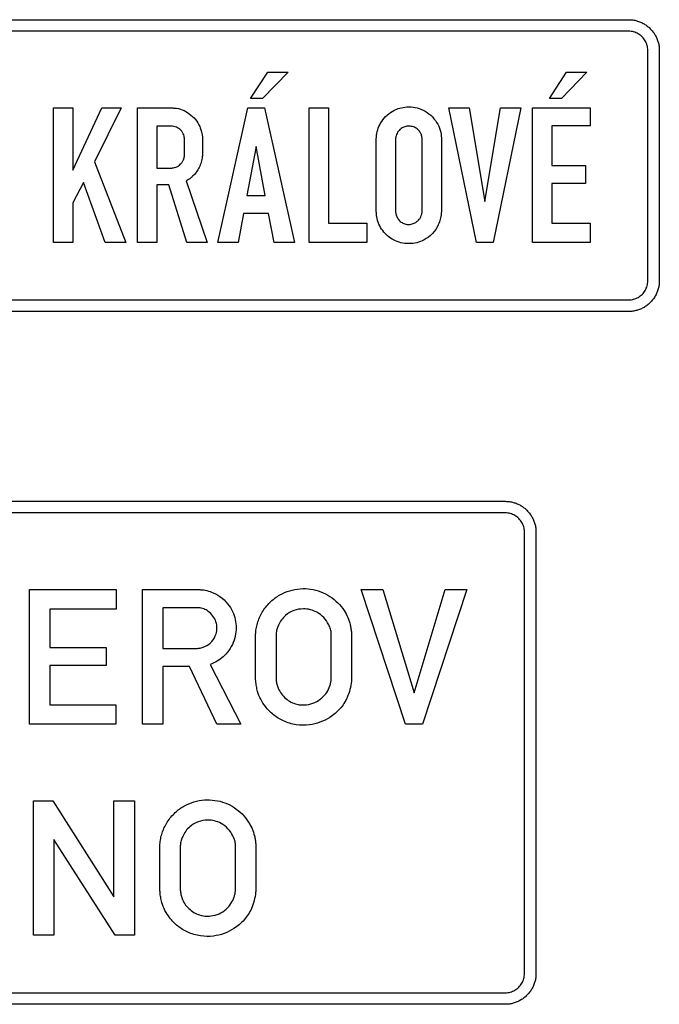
# Model space of a CAD drawing. Header units: millimetres. Extents: x 4952 to 12255, y -152 to 5683.
# Tile 3 of 6: x 6491 to 7990, y 2105 to 4414. Entities that reach past the tile are written whole.
import ezdxf

# ---------------------------------------------------------------- set-up
doc = ezdxf.new("R2010")
doc.units = ezdxf.units.MM
doc.header["$LTSCALE"] = 5
doc.layers.add('Značka', color=7, linetype='Continuous')

msp = doc.modelspace()

# ---------------------------------------------------------------- linework, layer by layer
at = {"layer": 'Značka', "color": 5}
for points in [[(5323.75, 4413.5), (7917.75, 4413.5), (7918.03, 4413.5), (7918.32, 4413.5, -0.0322417), (7927.61, 4412.85, -0.0353787), (7936.75, 4410.95, -0.0362319), (7945.58, 4407.96, -0.0344572), (7953.91, 4403.76, -0.0337731), (7961.67, 4398.58, -0.0341245), (7968.66, 4392.41, -0.0341813), (7974.84, 4385.42, -0.0342232), (7980.01, 4377.66, -0.0340444), (7984.18, 4369.33, -0.0333733), (7987.2, 4360.5, -0.0341423), (7989.13, 4351.36, -0.0367324), (7989.75, 4342.07), (7989.75, 4341.78), (7989.75, 4341.5), (7989.75, 3801.5), (7989.75, 3801.22), (7989.75, 3800.93, -0.0321632), (7989.1, 3791.64, -0.03543), (7987.2, 3782.5, -0.0362815), (7984.21, 3773.67, -0.0344572), (7980.01, 3765.34, -0.0337082), (7974.84, 3757.58, -0.034065), (7968.66, 3750.59, -0.0342327), (7961.67, 3744.41, -0.0342384), (7953.91, 3739.24, -0.0340319), (7945.58, 3735.07, -0.0333733), (7936.75, 3732.05, -0.0341332), (7927.61, 3730.12, -0.0367332), (7918.32, 3729.5), (7918.03, 3729.5), (7917.75, 3729.5), (5323.75, 3729.5)], [(5323.75, 4413.5), (7917.75, 4413.5), (7918.03, 4413.5), (7918.32, 4413.5, -0.0322417), (7927.61, 4412.85, -0.0353787), (7936.75, 4410.95, -0.0362319), (7945.58, 4407.96, -0.0344572), (7953.91, 4403.76, -0.0337731), (7961.67, 4398.58, -0.0341245), (7968.66, 4392.41, -0.0341813), (7974.84, 4385.42, -0.0342232), (7980.01, 4377.66, -0.0340444), (7984.18, 4369.33, -0.0333733), (7987.2, 4360.5, -0.0341423), (7989.13, 4351.36, -0.0367324), (7989.75, 4342.07), (7989.75, 4341.78), (7989.75, 4341.5), (7989.75, 3801.5), (7989.75, 3801.22), (7989.75, 3800.93, -0.0321632), (7989.1, 3791.64, -0.03543), (7987.2, 3782.5, -0.0362815), (7984.21, 3773.67, -0.0344572), (7980.01, 3765.34, -0.0337082), (7974.84, 3757.58, -0.034065), (7968.66, 3750.59, -0.0342327), (7961.67, 3744.41, -0.0342384), (7953.91, 3739.24, -0.0340319), (7945.58, 3735.07, -0.0333733), (7936.75, 3732.05, -0.0341332), (7927.61, 3730.12, -0.0367332), (7918.32, 3729.5), (7918.03, 3729.5), (7917.75, 3729.5), (5323.75, 3729.5)], [(5323.75, 3756.5), (7917.75, 3756.5), (7917.93, 3756.5), (7918.1, 3756.5, 0.0321692), (7923.91, 3756.91, 0.0354743), (7929.62, 3758.09, 0.0362905), (7935.15, 3759.96, 0.0344188), (7940.35, 3762.59, 0.0336869), (7945.2, 3765.82, 0.0340516), (7949.57, 3769.68, 0.0342394), (7953.43, 3774.05, 0.0342168), (7956.66, 3778.9, 0.0340387), (7959.27, 3784.11, 0.033405), (7961.16, 3789.63, 0.0341285), (7962.36, 3795.34, 0.0367053), (7962.75, 3801.15), (7962.75, 3801.32), (7962.75, 3801.5), (7962.75, 4341.5), (7962.75, 4341.68), (7962.75, 4341.85, 0.0321633), (7962.34, 4347.66, 0.0354643), (7961.16, 4353.37, 0.0362785), (7959.29, 4358.9, 0.0344188), (7956.66, 4364.1, 0.0337113), (7953.43, 4368.95, 0.0340782), (7949.57, 4373.32, 0.0342071), (7945.2, 4377.18, 0.0342524), (7940.35, 4380.41, 0.0340755), (7935.14, 4383.02, 0.0333257), (7929.62, 4384.91, 0.0340473), (7923.91, 4386.11, 0.036747), (7918.1, 4386.5), (7917.93, 4386.5), (7917.75, 4386.5), (5323.75, 4386.5)], [(6767.16, 3891.53), (6767.16, 4206.5), (6849.78, 4206.5), (6851.92, 4206.49), (6854.05, 4206.43, -0.0837934), (6872.13, 4202.42, -0.0686303), (6888.5, 4193.05, -0.0685398), (6902.95, 4179.54, -0.0720614), (6912.98, 4162.79, -0.0375857), (6916.67, 4152.64, -0.0303095), (6918.95, 4142.09), (6919.19, 4140.6), (6919.41, 4139.1), (6919.41, 4095.99), (6919.19, 4094.13), (6918.95, 4092.28, -0.0347187), (6916.36, 4079.47, -0.0482183), (6911.7, 4067.28, -0.0497613), (6905.34, 4056.55, -0.0450425), (6897.07, 4047.2, -0.0272883), (6891.15, 4042, -0.0271246), (6884.73, 4037.48), (6883.13, 4036.49), (6881.51, 4035.51), (6930.54, 3891.53), (6882.5, 3891.53), (6840.3, 4026.23), (6812.31, 4026.23), (6812.31, 3891.53), (6767.16, 3891.53)], [(7326.71, 4135.92), (7326.81, 4137.22), (7326.91, 4138.51, -0.0517342), (7330.06, 4155.12, -0.0600917), (7336.82, 4170.67, -0.0716109), (7348.51, 4186.43, -0.0679824), (7364.09, 4198.4, -0.0544782), (7378.29, 4205.11, -0.0541756), (7393.58, 4208.6, -0.065517), (7412.82, 4208.69, -0.0681877), (7431.39, 4203.74, -0.0767508), (7450.1, 4192.9, -0.0704768), (7465.05, 4176.94, -0.0681438), (7474.97, 4159.18, -0.0847087), (7479.06, 4139.66), (7479.14, 4138.35), (7479.19, 4137.04), (7479.19, 3962.15), (7479.07, 3960.73), (7478.93, 3959.32, -0.037768), (7476.56, 3945.88, -0.0465804), (7471.94, 3932.98, -0.086525), (7458.3, 3912.35, -0.0879291), (7438.47, 3897.5, -0.0674455), (7421.34, 3890.76, -0.0628045), (7403.07, 3888.65, -0.0621483), (7384.52, 3890.7, -0.0661253), (7367.17, 3897.34, -0.0602895), (7353.28, 3906.74, -0.0556455), (7341.84, 3919.16, -0.0600496), (7332.66, 3934.58, -0.0707761), (7327.8, 3951.65, -0.0150957), (7327.24, 3955.92, -0.00739953), (7326.88, 3960.21), (7326.79, 3961.37), (7326.71, 3962.54), (7326.71, 4135.92)], [(6812.31, 4163.94), (6812.31, 4065.8), (6846.67, 4065.8), (6847.86, 4065.84), (6849.06, 4065.9, 0.0896611), (6859.08, 4068.5, 0.0958272), (6867.54, 4074.5, 0.060673), (6871.7, 4079.51, 0.0453059), (6874.72, 4085.29, 0.0315352), (6876.22, 4089.4, 0.0444139), (6877.08, 4093.66), (6877.2, 4094.79), (6877.28, 4095.92), (6877.28, 4133.56), (6877.19, 4134.59), (6877.08, 4135.62, 0.0332139), (6876.17, 4140.86, 0.0445509), (6874.46, 4145.9, 0.0628093), (6871.03, 4151.89, 0.0609794), (6866.22, 4156.89, 0.0531126), (6861.25, 4160.32, 0.052898), (6855.69, 4162.63), (6852.07, 4163.52), (6848.37, 4163.91), (6847.08, 4163.94), (6845.78, 4163.94), (6812.31, 4163.94)], [(7371.8, 4133.49), (7371.8, 3964.93), (7371.89, 3963.82), (7371.99, 3962.7, 0.0581927), (7373.92, 3953.97, 0.076948), (7378.1, 3946.07, 0.0898813), (7384.95, 3939.11, 0.0860399), (7393.81, 3934.88, 0.0854536), (7403.57, 3933.52, 0.0834896), (7413.21, 3935.44, 0.0741618), (7421.03, 3939.5, 0.073712), (7427.32, 3945.64, 0.0550501), (7430.86, 3951.21, 0.0527824), (7433.12, 3957.39, 0.0243576), (7433.73, 3960.14, 0.028251), (7434.04, 3962.93, 0.00829557), (7434.09, 3963.97, 0.00283164), (7434.11, 3965), (7434.11, 4133.95), (7434.02, 4135.12), (7433.91, 4136.28, 0.0565281), (7432.31, 4143.47, 0.0655114), (7429.02, 4150.1, 0.0890088), (7422.39, 4157.41, 0.0838374), (7413.63, 4162.1, 0.0862363), (7403.52, 4164.06, 0.0864828), (7393.36, 4162.5, 0.0776345), (7385.12, 4158.57, 0.0818131), (7378.56, 4152.33, 0.0557472), (7375.21, 4147, 0.0472457), (7373.01, 4141.1, 0.0220824), (7372.33, 4138.27, 0.0259791), (7371.93, 4135.4), (7371.85, 4134.44), (7371.8, 4133.49)], [(5323.75, 3284.5), (7628.75, 3284.5), (7629.03, 3284.5), (7629.32, 3284.5, -0.0321632), (7638.61, 3283.85, -0.03543), (7647.75, 3281.95, -0.0362815), (7656.58, 3278.96, -0.0344572), (7664.91, 3274.76, -0.0337082), (7672.67, 3269.59, -0.034065), (7679.66, 3263.41, -0.0342327), (7685.84, 3256.42, -0.0342384), (7691.01, 3248.66, -0.0340319), (7695.18, 3240.33, -0.0333733), (7698.2, 3231.5, -0.0341332), (7700.13, 3222.36, -0.0367332), (7700.75, 3213.07), (7700.75, 3212.78), (7700.75, 3212.5), (7700.75, 2177.5), (7700.75, 2177.22), (7700.75, 2176.93, -0.0321632), (7700.1, 2167.64, -0.03543), (7698.2, 2158.5, -0.0362815), (7695.21, 2149.67, -0.0344572), (7691.01, 2141.34, -0.0337082), (7685.84, 2133.58, -0.034065), (7679.66, 2126.59, -0.0342327), (7672.67, 2120.41, -0.0342384), (7664.91, 2115.24, -0.0340319), (7656.58, 2111.07, -0.0333733), (7647.75, 2108.05, -0.0341332), (7638.61, 2106.12, -0.0367332), (7629.32, 2105.5), (7629.03, 2105.5), (7628.75, 2105.5), (5323.75, 2105.5)], [(5323.75, 3284.5), (7628.75, 3284.5), (7629.03, 3284.5), (7629.32, 3284.5, -0.0321632), (7638.61, 3283.85, -0.03543), (7647.75, 3281.95, -0.0362815), (7656.58, 3278.96, -0.0344572), (7664.91, 3274.76, -0.0337082), (7672.67, 3269.59, -0.034065), (7679.66, 3263.41, -0.0342327), (7685.84, 3256.42, -0.0342384), (7691.01, 3248.66, -0.0340319), (7695.18, 3240.33, -0.0333733), (7698.2, 3231.5, -0.0341332), (7700.13, 3222.36, -0.0367332), (7700.75, 3213.07), (7700.75, 3212.78), (7700.75, 3212.5), (7700.75, 2177.5), (7700.75, 2177.22), (7700.75, 2176.93, -0.0321632), (7700.1, 2167.64, -0.03543), (7698.2, 2158.5, -0.0362815), (7695.21, 2149.67, -0.0344572), (7691.01, 2141.34, -0.0337082), (7685.84, 2133.58, -0.034065), (7679.66, 2126.59, -0.0342327), (7672.67, 2120.41, -0.0342384), (7664.91, 2115.24, -0.0340319), (7656.58, 2111.07, -0.0333733), (7647.75, 2108.05, -0.0341332), (7638.61, 2106.12, -0.0367332), (7629.32, 2105.5), (7629.03, 2105.5), (7628.75, 2105.5), (5323.75, 2105.5)], [(5323.75, 2132.5), (7628.75, 2132.5), (7628.93, 2132.5), (7629.1, 2132.5, 0.0321692), (7634.91, 2132.91, 0.0354743), (7640.62, 2134.09, 0.0362905), (7646.15, 2135.96, 0.0344188), (7651.35, 2138.59, 0.0336869), (7656.2, 2141.82, 0.0340516), (7660.57, 2145.68, 0.0342394), (7664.43, 2150.05, 0.0342168), (7667.66, 2154.9, 0.0340387), (7670.27, 2160.11, 0.033405), (7672.16, 2165.63, 0.0341285), (7673.36, 2171.34, 0.0367053), (7673.75, 2177.15), (7673.75, 2177.32), (7673.75, 2177.5), (7673.75, 3212.5), (7673.75, 3212.68), (7673.75, 3212.85, 0.0321692), (7673.34, 3218.66, 0.0354743), (7672.16, 3224.37, 0.0362905), (7670.29, 3229.9, 0.0344188), (7667.66, 3235.1, 0.0336869), (7664.43, 3239.95, 0.0340516), (7660.57, 3244.32, 0.0342394), (7656.2, 3248.18, 0.0342168), (7651.35, 3251.41, 0.0340387), (7646.14, 3254.02, 0.033405), (7640.62, 3255.91, 0.0341285), (7634.91, 3257.11, 0.0367053), (7629.1, 3257.5), (7628.93, 3257.5), (7628.75, 3257.5), (5323.75, 3257.5)], [(6778.71, 2762.5), (6778.71, 3077.5), (6911.31, 3077.5), (6913.21, 3077.48), (6915.11, 3077.43, -0.0528721), (6929.93, 3075.27, -0.045251), (6944.19, 3070.22, -0.0687498), (6965.24, 3057.57, -0.0741129), (6981.86, 3039.6, -0.0628596), (6991.75, 3021.8, -0.0596573), (6997.05, 3002.13, -0.0551305), (6998.13, 2983.03, -0.0551662), (6995.01, 2964.17, -0.0623138), (6987.02, 2944.03, -0.0630411), (6974.28, 2926.46, -0.0527487), (6961.18, 2914.57, -0.0551937), (6945.96, 2905.79), (6941.69, 2903.95), (6937.36, 2902.25), (7009.65, 2762.5), (6953.01, 2762.5), (6888.67, 2897.49), (6826.62, 2897.49), (6826.62, 2762.5), (6778.71, 2762.5)], [(7043.81, 2970.5, -0.00149777), (7043.94, 2973.11, -0.00440692), (7044.1, 2975.72, -0.0306884), (7045.87, 2988.84, -0.0310612), (7049.25, 3001.7, -0.0662996), (7061.36, 3027.74, -0.0684831), (7079.97, 3049.71, -0.0618614), (7100.42, 3065.01, -0.0599223), (7123.93, 3074.94, -0.0573537), (7148.22, 3079.58, -0.0575832), (7172.92, 3078.58, -0.056923), (7196.54, 3072.62, -0.0575027), (7218.17, 3061.49, -0.0553668), (7236.49, 3046.68, -0.0534666), (7251.21, 3028.25, -0.0430319), (7259.95, 3012.39, -0.0488598), (7265.62, 2995.3, -0.0227499), (7267.41, 2985.96, -0.0129414), (7268.54, 2976.5), (7268.69, 2974.94), (7268.83, 2973.39), (7268.83, 2867.89), (7268.61, 2865.47, -0.00279831), (7268.37, 2863.04, -0.0357841), (7264.97, 2843.48, -0.0478553), (7258.37, 2824.75, -0.0787916), (7241.57, 2798.42, -0.0731041), (7217.58, 2778.12, -0.0601199), (7194.75, 2766.46, -0.0598523), (7169.87, 2760.56, -0.0711101), (7138.89, 2760.78, -0.0741851), (7109.27, 2769.78, -0.066035), (7085.96, 2783.98, -0.061689), (7066.94, 2803.61, -0.0470733), (7055.98, 2820.43, -0.0538667), (7048.66, 2838.95, -0.0302067), (7045.9, 2851.24, -0.017654), (7044.33, 2863.76), (7044.06, 2866.66), (7043.81, 2869.57), (7043.81, 2970.5)], [(6826.62, 3035.04), (6826.62, 2939.52), (6903.93, 2939.52), (6905.85, 2939.61), (6907.76, 2939.72, 0.040754), (6916.51, 2941.05, 0.0494279), (6924.93, 2943.95, 0.110771), (6941.39, 2956, 0.114757), (6951.21, 2973.98, 0.0851637), (6953.44, 2987.99, 0.0800903), (6951.04, 3001.9, 0.0840636), (6944.02, 3015.68, 0.0812259), (6932.83, 3026.54, 0.0671177), (6922.37, 3032.4, 0.0821253), (6910.88, 3034.91), (6909.5, 3034.99), (6908.13, 3035.04), (6826.62, 3035.04)], [(7091.78, 2970.3), (7091.78, 2869.53), (7091.91, 2867.63), (7092.07, 2865.73, 0.0375745), (7093.78, 2855.8, 0.0416586), (7097.03, 2846.24, 0.0629083), (7104.39, 2833.24, 0.0601889), (7114.75, 2822.35, 0.0594274), (7126.87, 2814.03, 0.0643345), (7140.54, 2808.96, 0.0505054), (7151.82, 2807.27, 0.0445625), (7163.31, 2807.75, 0.0739066), (7182.68, 2812.91, 0.0850085), (7199.4, 2823.73, 0.0736212), (7210.57, 2836.63, 0.063582), (7217.88, 2852.11, 0.0331794), (7220.07, 2859.86, 0.0426261), (7221.06, 2867.8, 0.00457459), (7221.1, 2868.81, 0.00143854), (7221.12, 2869.83), (7221.12, 2970.07, 0.00272702), (7221.14, 2971.86, 0.00820182), (7221.12, 2973.65, 0.0625958), (7219.35, 2984.63, 0.0483062), (7215.15, 2995.11, 0.0768956), (7203.5, 3012.06, 0.0837685), (7187.26, 3024.41, 0.0698566), (7172.18, 3030.5, 0.0666858), (7155.89, 3032.32, 0.0885229), (7133.48, 3028.38, 0.0981234), (7114.19, 3016.8, 0.0628418), (7104.59, 3006.39, 0.051386), (7097.55, 2994.03, 0.0394967), (7093.85, 2984.12, 0.0507555), (7092.01, 2973.81, 0.00696256), (7091.88, 2972.06, 0.002501), (7091.78, 2970.3)], [(6819.43, 2475.5, -0.00145111), (6819.57, 2478.11, -0.00454054), (6819.73, 2480.72, -0.0306774), (6821.5, 2493.84, -0.0310612), (6824.88, 2506.7, -0.0662996), (6836.99, 2532.74, -0.0684806), (6855.59, 2554.71, -0.0618567), (6876.05, 2570.01, -0.0599383), (6899.56, 2579.94, -0.0573513), (6923.85, 2584.58, -0.0575735), (6948.55, 2583.58, -0.0569101), (6972.17, 2577.62, -0.0574987), (6993.8, 2566.49, -0.055389), (7012.12, 2551.68, -0.0534504), (7026.84, 2533.25, -0.043044), (7035.58, 2517.39, -0.0488552), (7041.25, 2500.3, -0.0226952), (7043.04, 2490.96, -0.0129635), (7044.17, 2481.5), (7044.32, 2479.94), (7044.46, 2478.39), (7044.46, 2372.89), (7044.24, 2370.47, -0.00279831), (7044, 2368.04, -0.0357746), (7040.6, 2348.48, -0.0478389), (7033.99, 2329.75, -0.0787916), (7017.2, 2303.42, -0.0730877), (6993.21, 2283.12, -0.0601031), (6970.38, 2271.46, -0.0598401), (6945.5, 2265.56, -0.0711026), (6914.51, 2265.78, -0.0741951), (6884.89, 2274.78, -0.0660423), (6861.59, 2288.98, -0.0616922), (6842.57, 2308.61, -0.0470848), (6831.61, 2325.43, -0.0538833), (6824.29, 2343.95, -0.0302162), (6821.53, 2356.24, -0.0176849), (6819.96, 2368.76), (6819.69, 2371.66), (6819.43, 2374.57), (6819.43, 2475.5)], [(6867.41, 2475.3), (6867.41, 2374.53), (6867.54, 2372.63, 0.00511864), (6867.7, 2370.73, 0.0375777), (6869.4, 2360.8, 0.0416702), (6872.66, 2351.24, 0.062901), (6880.02, 2338.24, 0.0601835), (6890.37, 2327.35, 0.0594311), (6902.5, 2319.03, 0.0643369), (6916.16, 2313.96, 0.0505043), (6927.45, 2312.27, 0.0445853), (6938.94, 2312.75, 0.0739186), (6958.31, 2317.91, 0.0850085), (6975.03, 2328.73, 0.0736297), (6986.2, 2341.63, 0.0635942), (6993.5, 2357.11, 0.0332377), (6995.7, 2364.86, 0.0426918), (6996.69, 2372.8, 0.00433482), (6996.73, 2373.81, 0.00120478), (6996.75, 2374.83), (6996.75, 2475.07, 0.00272702), (6996.77, 2476.86, 0.008475), (6996.75, 2478.65, 0.0626343), (6994.98, 2489.63, 0.0483392), (6990.78, 2500.11, 0.0769059), (6979.13, 2517.06, 0.0837795), (6962.89, 2529.41, 0.0698566), (6947.81, 2535.5, 0.0666736), (6931.52, 2537.32, 0.0885108), (6909.1, 2533.38, 0.0981234), (6889.82, 2521.8, 0.0628478), (6880.21, 2511.39, 0.0513937), (6873.18, 2499.03, 0.0395345), (6869.48, 2489.12, 0.0507441), (6867.64, 2478.81, 0.00719091), (6867.5, 2477.06, 0.00243982), (6867.41, 2475.3)]]:
    msp.add_lwpolyline(points, format="xyb", dxfattribs=at)
for points in [[(7072.47, 4290.88), (7120.28, 4290.88), (7060.32, 4229), (7032.19, 4229), (7072.47, 4290.88)], [(7772.47, 4290.88), (7820.28, 4290.88), (7760.32, 4229), (7732.19, 4229), (7772.47, 4290.88)], [(6570.75, 3891.53), (6570.75, 4206.5), (6615.73, 4206.5), (6615.73, 4060.52), (6683.59, 4206.5), (6728.9, 4206.5), (6666.4, 4079.97), (6739.6, 3891.53), (6691.6, 3891.53), (6641.06, 4031.9), (6615.73, 3984.59), (6615.73, 3891.53), (6570.75, 3891.53)], [(6955.47, 3891.5), (7025.33, 4206.53), (7064.77, 4206.53), (7135.22, 3891.5), (7087.31, 3891.5), (7074.25, 3958.93), (7015.62, 3958.93), (7002.92, 3891.5), (6955.47, 3891.5)], [(7169.34, 3891.5), (7169.34, 4206.5), (7214.36, 4206.5), (7214.36, 3936.16), (7304.37, 3936.16), (7304.37, 3891.5), (7169.34, 3891.5)], [(7561.19, 3891.5), (7496.29, 4206.5), (7544, 4206.5), (7580.78, 3987.64), (7617.5, 4206.5), (7665.37, 4206.5), (7600.4, 3891.5), (7561.19, 3891.5)], [(7692.93, 3891.5), (7692.93, 4206.5), (7827.73, 4206.5), (7827.73, 4164.76), (7737.66, 4164.76), (7737.66, 4071.74), (7816.57, 4071.74), (7816.57, 4029.54), (7737.66, 4029.54), (7737.66, 3936.42), (7827.73, 3936.42), (7827.73, 3891.5), (7692.93, 3891.5)], [(7023.62, 4001.22), (7066.67, 4001.22), (7045.02, 4116.27), (7023.62, 4001.22)], [(6513.79, 2762.5), (6513.79, 3077.47), (6717.03, 3077.47), (6717.03, 3032.05), (6561.59, 3032.05), (6561.59, 2942.25), (6694.09, 2942.25), (6694.09, 2900.05), (6561.59, 2900.05), (6561.59, 2807.26), (6716.66, 2807.26), (6716.66, 2762.5), (6513.79, 2762.5)], [(7395.42, 2762.53), (7291.15, 3077.5), (7342.3, 3077.5), (7415.24, 2835.48), (7488.38, 3077.5), (7539.08, 3077.5), (7435, 2762.53), (7395.42, 2762.53)], [(6523.79, 2267.5), (6523.79, 2582.5), (6569.01, 2582.5), (6712.1, 2357.67), (6712.1, 2582.5), (6760.34, 2582.5), (6760.01, 2267.5), (6714.79, 2267.5), (6571.4, 2492.04), (6571.4, 2267.5), (6523.79, 2267.5)]]:
    msp.add_lwpolyline(points, dxfattribs=at)

doc.saveas('drawing.dxf')
